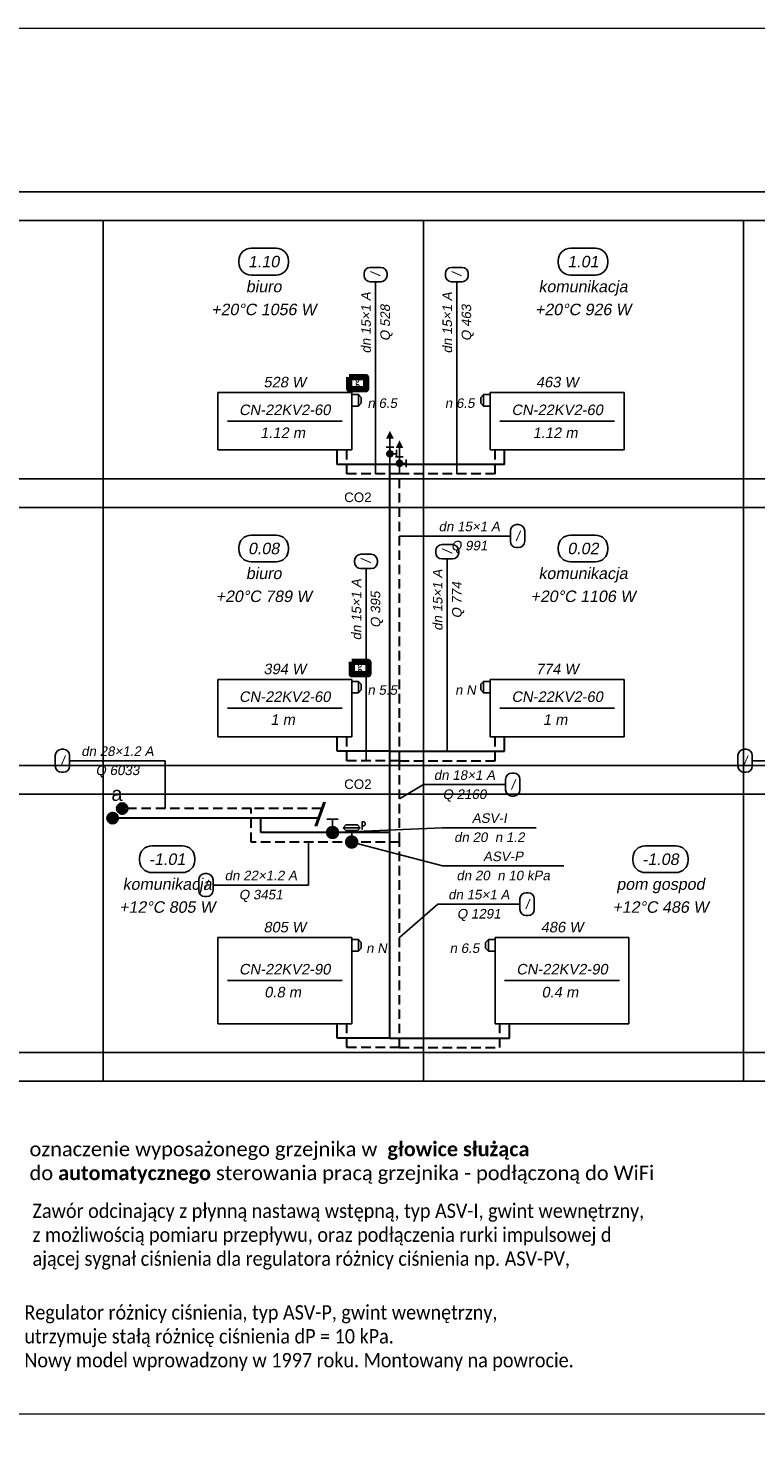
# Model space of a CAD drawing. Header units: millimetres. Extents: x 8949 to 48457, y -1077 to 15217.
# Tile 47 of 63: x 32537 to 33297, y 8569 to 10049. Entities that reach past the tile are written whole.
import ezdxf
from ezdxf.enums import TextEntityAlignment as Align

# ---------------------------------------------------------------- set-up
doc = ezdxf.new("R2010")
doc.units = ezdxf.units.MM
doc.linetypes.add('DASHED', pattern=[0.75, 0.5, -0.25])
for name, color, linetype, lineweight in [('0Z_OPISY', 7, 'Continuous', 9), ('___IS PION CO', 1, 'Continuous', 25), ('__IS TERMOSTAT', 6, 'Continuous', 25), ('PRZEWODY_POWROT', 5, 'DASHED', 30), ('PRZEWODY_ZASILANIE', 1, 'Continuous', 30)]:
    doc.layers.add(name, color=color, linetype=linetype, lineweight=lineweight)
for name, color, linetype in [('ARMATURA', 7, 'Continuous'), ('ETYKIETY_ARMATURY', 2, 'Continuous'), ('ETYKIETY_POMIESZCZEN', 7, 'Continuous'), ('ETYKIETY_PRZEWODOW', 7, 'Continuous'), ('GRZEJNIKI', 7, 'Continuous'), ('POMIESZCZENIA', 8, 'Continuous'), ('STROPY', 7, 'Continuous'), ('URZADZENIA_I_AKCES_', 7, 'Continuous')]:
    doc.layers.add(name, color=color, linetype=linetype)
doc.styles.add('0', font='arial.ttf', dxfattribs={"height": 10})
doc.styles.add('1_50', font='simplex.shx', dxfattribs={"width": 0.6})
doc.styles.add('ETYKIETY_ARMATURY', font='arial.ttf', dxfattribs={"oblique": 10, "height": 10})
doc.styles.add('ETYKIETY_POMIESZCZEN', font='arial.ttf', dxfattribs={"oblique": 10, "height": 12})
doc.styles.add('ETYKIETY_PRZEWODOW', font='arial.ttf', dxfattribs={"oblique": 10, "height": 10})
doc.styles.add('GRZEJNIKI', font='arial.ttf', dxfattribs={"oblique": 10, "height": 11})

# ---------------------------------------------------------------- blocks, each defined once
blk = doc.blocks.new('ZAWTERMOSTVKL')
at = {"layer": 'ARMATURA', "linetype": 'Continuous'}
for p, q in [((-10, 3), (-7, 6)), ((-10, -3), (-10, 3)), ((-7, 6), (0, 6)), ((-7, 6), (-7, -6)), ((-7, -6), (-10, -3)), ((-7, -6), (0, -6))]:
    blk.add_line(p, q, dxfattribs=at)
blk = doc.blocks.new('ZAWTERMOSTVKR')
at = {"layer": 'ARMATURA', "linetype": 'Continuous'}
for p, q in [((7, 6), (0, 6)), ((10, 3), (7, 6)), ((7, 6), (7, -6)), ((10, -3), (10, 3)), ((7, -6), (0, -6)), ((7, -6), (10, -3))]:
    blk.add_line(p, q, dxfattribs=at)
blk = doc.blocks.new('REGDPG')
at = {"layer": 'ARMATURA', "linetype": 'Continuous'}
for p, q in [((-9, 15), (-6, 18)), ((-6, 12), (-9, 15)), ((-9, 15), (9, 15)), ((-6, 18), (6, 18)), ((6, 18), (9, 15)), ((9, 15), (6, 12)), ((11, 21), (11, 13)), ((11, 21), (13, 21)), ((13, 17), (11, 17)), ((13, 21), (14, 20)), ((14, 18), (13, 17)), ((14, 20), (14, 18)), ((6, 12), (-6, 12)), ((0, 6), (0, 12))]:
    blk.add_line(p, q, dxfattribs=at)
at = {"layer": 'ARMATURA', "linetype": 'Continuous', "const_width": 7}
blk.add_lwpolyline([(-3.5, 0, 1), (3.5, 0, 1)], format="xyb", close=True, dxfattribs=at)
blk = doc.blocks.new('ZAWORODCING')
at = {"layer": 'ARMATURA', "linetype": 'Continuous'}
for p, q in [((-6, 14), (6, 14)), ((0, 14), (0, 7))]:
    blk.add_line(p, q, dxfattribs=at)
at = {"layer": 'ARMATURA', "linetype": 'Continuous', "const_width": 7}
blk.add_lwpolyline([(-3.5, 0, 1), (3.5, 0, 1)], format="xyb", close=True, dxfattribs=at)
blk = doc.blocks.new('ODPOW')
at = {"layer": 'URZADZENIA_I_AKCES_', "linetype": 'Continuous'}
for p, q in [((-4, 18), (4, 18)), ((0, 27), (0, 0)), ((7, 15), (7, 7)), ((4, 11), (7, 11))]:
    blk.add_line(p, q, dxfattribs=at)
at = {"layer": 'URZADZENIA_I_AKCES_', "linetype": 'Continuous', "const_width": 4}
blk.add_lwpolyline([(-2, 11, 1), (2, 11, 1)], format="xyb", close=True, dxfattribs=at)
at = {"layer": 'URZADZENIA_I_AKCES_', "linetype": 'Continuous'}
blk.add_solid([(-4, 27), (4, 27), (0, 35)], dxfattribs=at)
blk = doc.blocks.new('A$C6DEA4D90')
at = {"layer": '__IS TERMOSTAT', "color": 2, "lineweight": 90}
blk.add_lwpolyline([(-8.8, 12.8), (8.8, 12.8), (8.8, 0), (-8.8, 0)], close=True, dxfattribs=at)
at = {"layer": '__IS TERMOSTAT', "insert": (-2.7, 15.5), "char_height": 12, "attachment_point": 1, "style": '1_50'}
blk.add_mtext('{\\fCalibri|b0|i0|c238|p34;\\C2;g}', dxfattribs=at)

msp = doc.modelspace()

# ---------------------------------------------------------------- linework, layer by layer
at = {"layer": '0Z_OPISY'}
msp.add_lwpolyline([(26145.8, 10049), (34654.9, 10049), (34654.9, 8599.8), (26145.8, 8599.8)], close=True, dxfattribs=at)
at = {"layer": '___IS PION CO', "color": 2}
for points in [[(32845.6, 9239.6), (32836.5, 9214.6)], [(32847.1, 9239.6), (32838, 9214.6)]]:
    msp.add_lwpolyline(points, dxfattribs=at)
at = {"layer": '___IS PION CO', "color": 2, "lineweight": 90}
for centre in [(32624.8, 9223), (32634.8, 9233)]:
    msp.add_circle(centre, 3.49, dxfattribs=at)
at = {"layer": 'ETYKIETY_ARMATURY', "ltscale": 20}
for p, q in [((32854.8, 9208), (32969.8, 9213)), ((32969.8, 9213), (33067.8, 9213)), ((32874.8, 9198), (32969.8, 9173)), ((32969.8, 9173), (33096.8, 9173))]:
    msp.add_line(p, q, dxfattribs=at)
at = {"layer": 'ETYKIETY_POMIESZCZEN', "ltscale": 20}
for p, q in [((32769.8, 9819), (32795.8, 9819)), ((33103.8, 9819), (33129.8, 9819)), ((32756.8, 9806), (32756.8, 9804)), ((32808.8, 9806), (32808.8, 9804)), ((33090.8, 9806), (33090.8, 9804)), ((33142.8, 9806), (33142.8, 9804)), ((32769.8, 9791), (32795.8, 9791)), ((33103.8, 9791), (33129.8, 9791)), ((32769.8, 9519), (32795.8, 9519)), ((33103.8, 9519), (33129.8, 9519)), ((32756.8, 9506), (32756.8, 9504)), ((32808.8, 9506), (32808.8, 9504)), ((33090.8, 9506), (33090.8, 9504)), ((33142.8, 9506), (33142.8, 9504)), ((32769.8, 9491), (32795.8, 9491)), ((33103.8, 9491), (33129.8, 9491)), ((32665.8, 9194), (32697.8, 9194)), ((33181.8, 9194), (33213.8, 9194)), ((32652.8, 9181), (32652.8, 9179)), ((32710.8, 9181), (32710.8, 9179)), ((33168.8, 9181), (33168.8, 9179)), ((33226.8, 9181), (33226.8, 9179)), ((32665.8, 9166), (32697.8, 9166)), ((33181.8, 9166), (33213.8, 9166))]:
    msp.add_line(p, q, dxfattribs=at)
at = {"layer": 'ETYKIETY_POMIESZCZEN'}
for centre, start, end in [((32769.8, 9806), 90, 180), ((32795.8, 9806), 0, 90), ((33103.8, 9806), 90, 180), ((33129.8, 9806), 0, 90), ((32769.8, 9804), 180, 270), ((32795.8, 9804), 270, 0), ((33103.8, 9804), 180, 270), ((33129.8, 9804), 270, 0), ((32769.8, 9506), 90, 180), ((32795.8, 9506), 0, 90), ((33103.8, 9506), 90, 180), ((33129.8, 9506), 0, 90), ((32769.8, 9504), 180, 270), ((32795.8, 9504), 270, 0), ((33103.8, 9504), 180, 270), ((33129.8, 9504), 270, 0), ((32665.8, 9181), 90, 180), ((32697.8, 9181), 0, 90), ((33181.8, 9181), 90, 180), ((33213.8, 9181), 0, 90), ((32665.8, 9179), 180, 270), ((32697.8, 9179), 270, 0), ((33181.8, 9179), 180, 270), ((33213.8, 9179), 270, 0)]:
    msp.add_arc(centre, 13, start, end, dxfattribs=at)
at = {"layer": 'ETYKIETY_PRZEWODOW', "ltscale": 20}
for p, q in [((32887.8, 9792.5), (32887.8, 9790.5)), ((32894.3, 9799), (32905.3, 9799)), ((32911.8, 9792.5), (32911.8, 9790.5)), ((32972.8, 9792.5), (32972.8, 9790.5)), ((32979.3, 9799), (32990.3, 9799)), ((32996.8, 9792.5), (32996.8, 9790.5)), ((32894.3, 9784), (32905.3, 9784)), ((32899.8, 9698), (32899.8, 9784)), ((32979.3, 9784), (32990.3, 9784)), ((32984.8, 9698), (32984.8, 9784)), ((32899.8, 9583), (32899.8, 9698)), ((32984.8, 9583), (32984.8, 9698)), ((33040.8, 9523.5), (33040.8, 9512.5)), ((33047.3, 9530), (33049.3, 9530)), ((33055.8, 9523.5), (33055.8, 9512.5)), ((32924.8, 9518), (32954.8, 9518)), ((32954.8, 9518), (33040.8, 9518)), ((32969.3, 9509), (32980.3, 9509)), ((33047.3, 9506), (33049.3, 9506)), ((32877.8, 9492.5), (32877.8, 9490.5)), ((32884.3, 9499), (32895.3, 9499)), ((32901.8, 9492.5), (32901.8, 9490.5)), ((32962.8, 9502.5), (32962.8, 9500.5)), ((32969.3, 9494), (32980.3, 9494)), ((32974.8, 9408), (32974.8, 9494)), ((32986.8, 9502.5), (32986.8, 9500.5)), ((32884.3, 9484), (32895.3, 9484)), ((32889.8, 9398), (32889.8, 9484)), ((32974.8, 9293), (32974.8, 9408)), ((32889.8, 9283), (32889.8, 9398)), ((32564.8, 9288.5), (32564.8, 9277.5)), ((32571.3, 9295), (32573.3, 9295)), ((32579.8, 9288.5), (32579.8, 9277.5)), ((32579.8, 9283), (32679.8, 9283)), ((32679.8, 9233), (32679.8, 9283)), ((33278.8, 9288.5), (33278.8, 9277.5)), ((33285.3, 9295), (33287.3, 9295)), ((33293.8, 9288.5), (33293.8, 9277.5)), ((33293.8, 9283), (33379.8, 9283)), ((32571.3, 9271), (32573.3, 9271)), ((33042.3, 9270), (33044.3, 9270)), ((33285.3, 9271), (33287.3, 9271)), ((32924.8, 9243), (32949.8, 9258)), ((32949.8, 9258), (33035.8, 9258)), ((33035.8, 9263.5), (33035.8, 9252.5)), ((33050.8, 9263.5), (33050.8, 9252.5)), ((33042.3, 9246), (33044.3, 9246)), ((32829.8, 9198), (32829.8, 9153)), ((32721.3, 9165), (32723.3, 9165)), ((32714.8, 9158.5), (32714.8, 9147.5)), ((32729.8, 9158.5), (32729.8, 9147.5)), ((32729.8, 9153), (32829.8, 9153)), ((32721.3, 9141), (32723.3, 9141)), ((33050.8, 9138.5), (33050.8, 9127.5)), ((33057.3, 9145), (33059.3, 9145)), ((33065.8, 9138.5), (33065.8, 9127.5)), ((32924.8, 9098), (32964.8, 9133)), ((32964.8, 9133), (33050.8, 9133)), ((33057.3, 9121), (33059.3, 9121))]:
    msp.add_line(p, q, dxfattribs=at)
at = {"layer": 'ETYKIETY_PRZEWODOW'}
for centre, start, end in [((32894.3, 9792.5), 90, 180), ((32894.3, 9790.5), 180, 270), ((32905.3, 9792.5), 0, 90), ((32905.3, 9790.5), 270, 0), ((32979.3, 9792.5), 90, 180), ((32979.3, 9790.5), 180, 270), ((32990.3, 9792.5), 0, 90), ((32990.3, 9790.5), 270, 0), ((33047.3, 9523.5), 90, 180), ((33049.3, 9523.5), 0, 90), ((32969.3, 9502.5), 90, 180), ((32980.3, 9502.5), 0, 90), ((33047.3, 9512.5), 180, 270), ((33049.3, 9512.5), 270, 0), ((32884.3, 9492.5), 90, 180), ((32884.3, 9490.5), 180, 270), ((32895.3, 9492.5), 0, 90), ((32895.3, 9490.5), 270, 0), ((32969.3, 9500.5), 180, 270), ((32980.3, 9500.5), 270, 0), ((32571.3, 9288.5), 90, 180), ((32573.3, 9288.5), 0, 90), ((33285.3, 9288.5), 90, 180), ((33287.3, 9288.5), 0, 90), ((32571.3, 9277.5), 180, 270), ((32573.3, 9277.5), 270, 0), ((33042.3, 9263.5), 90, 180), ((33044.3, 9263.5), 0, 90), ((33285.3, 9277.5), 180, 270), ((33287.3, 9277.5), 270, 0), ((33042.3, 9252.5), 180, 270), ((33044.3, 9252.5), 270, 0), ((32721.3, 9158.5), 90, 180), ((32723.3, 9158.5), 0, 90), ((32721.3, 9147.5), 180, 270), ((32723.3, 9147.5), 270, 0), ((33057.3, 9138.5), 90, 180), ((33059.3, 9138.5), 0, 90), ((33057.3, 9127.5), 180, 270), ((33059.3, 9127.5), 270, 0)]:
    msp.add_arc(centre, 6.5, start, end, dxfattribs=at)
at = {"layer": 'GRZEJNIKI', "ltscale": 20}
for p, q in [((32734.8, 9668), (32874.8, 9668)), ((32734.8, 9608), (32734.8, 9668)), ((32734.8, 9668), (32874.8, 9668)), ((32734.8, 9608), (32734.8, 9668)), ((32874.8, 9608), (32874.8, 9668)), ((32874.8, 9608), (32874.8, 9668)), ((33019.8, 9668), (33159.8, 9668)), ((33019.8, 9608), (33019.8, 9668)), ((33019.8, 9668), (33159.8, 9668)), ((33019.8, 9608), (33019.8, 9668)), ((33159.8, 9608), (33159.8, 9668)), ((33159.8, 9608), (33159.8, 9668)), ((32744.8, 9638), (32864.8, 9638)), ((33029.8, 9638), (33149.8, 9638)), ((32734.8, 9608), (32874.8, 9608)), ((32734.8, 9608), (32874.8, 9608)), ((33019.8, 9608), (33159.8, 9608)), ((33019.8, 9608), (33159.8, 9608)), ((32734.8, 9368), (32874.8, 9368)), ((32734.8, 9308), (32734.8, 9368)), ((32734.8, 9368), (32874.8, 9368)), ((32734.8, 9308), (32734.8, 9368)), ((32874.8, 9308), (32874.8, 9368)), ((32874.8, 9308), (32874.8, 9368)), ((33019.8, 9368), (33159.8, 9368)), ((33019.8, 9308), (33019.8, 9368)), ((33019.8, 9368), (33159.8, 9368)), ((33019.8, 9308), (33019.8, 9368)), ((33159.8, 9308), (33159.8, 9368)), ((33159.8, 9308), (33159.8, 9368)), ((32744.8, 9338), (32864.8, 9338)), ((33029.8, 9338), (33149.8, 9338)), ((32734.8, 9308), (32874.8, 9308)), ((32734.8, 9308), (32874.8, 9308)), ((33019.8, 9308), (33159.8, 9308)), ((33019.8, 9308), (33159.8, 9308)), ((32734.8, 9098), (32874.8, 9098)), ((32734.8, 9008), (32734.8, 9098)), ((32734.8, 9098), (32874.8, 9098)), ((32734.8, 9008), (32734.8, 9098)), ((32874.8, 9008), (32874.8, 9098)), ((32874.8, 9008), (32874.8, 9098)), ((33024.8, 9098), (33164.8, 9098)), ((33024.8, 9008), (33024.8, 9098)), ((33024.8, 9098), (33164.8, 9098)), ((33024.8, 9008), (33024.8, 9098)), ((33164.8, 9008), (33164.8, 9098)), ((33164.8, 9008), (33164.8, 9098)), ((32744.8, 9053), (32864.8, 9053)), ((33034.8, 9053), (33154.8, 9053)), ((32734.8, 9008), (32874.8, 9008)), ((32734.8, 9008), (32874.8, 9008)), ((33024.8, 9008), (33164.8, 9008)), ((33024.8, 9008), (33164.8, 9008))]:
    msp.add_line(p, q, dxfattribs=at)
at = {"layer": 'POMIESZCZENIA', "ltscale": 20}
for p, q in [((32949.8, 9848), (32614.8, 9848)), ((32614.8, 9848), (32614.8, 9548)), ((32949.8, 9848), (32949.8, 9548)), ((32949.8, 9848), (33284.8, 9848)), ((32949.8, 9848), (32949.8, 9548)), ((33284.8, 9848), (33284.8, 9548)), ((32949.8, 9548), (32614.8, 9548)), ((32614.8, 9548), (32614.8, 9248)), ((32949.8, 9548), (32614.8, 9548)), ((32949.8, 9548), (32949.8, 9248)), ((32949.8, 9548), (33284.8, 9548)), ((32949.8, 9548), (32949.8, 9248)), ((32949.8, 9548), (33284.8, 9548)), ((33284.8, 9548), (33284.8, 9248)), ((32614.8, 9248), (32949.8, 9248)), ((32614.8, 9248), (32614.8, 8948)), ((32949.8, 9248), (32614.8, 9248)), ((32949.8, 9248), (32949.8, 8948)), ((32949.8, 9248), (33284.8, 9248)), ((33284.8, 9248), (32949.8, 9248)), ((32949.8, 9248), (32949.8, 8948)), ((33284.8, 9248), (33284.8, 8948)), ((32614.8, 8948), (32949.8, 8948)), ((33284.8, 8948), (32949.8, 8948))]:
    msp.add_line(p, q, dxfattribs=at)
at = {"layer": 'PRZEWODY_POWROT', "ltscale": 20}
for p, q in [((32869.8, 9583), (32869.8, 9608)), ((33024.8, 9583), (33024.8, 9608)), ((32924.8, 9583), (32869.8, 9583)), ((32924.8, 9283), (32924.8, 9583)), ((33024.8, 9583), (32924.8, 9583)), ((32869.8, 9283), (32869.8, 9308)), ((33024.8, 9283), (33024.8, 9308)), ((32924.8, 9283), (32869.8, 9283)), ((32924.8, 9198), (32924.8, 9283)), ((32924.8, 9283), (33024.8, 9283)), ((32769.8, 9233), (32634.8, 9233)), ((32843.2, 9233), (32769.8, 9233)), ((32769.8, 9198), (32769.8, 9233)), ((32924.8, 9198), (32769.8, 9198)), ((32924.8, 8983), (32924.8, 9198)), ((32869.8, 8983), (32869.8, 9008)), ((33029.8, 8983), (33029.8, 9008)), ((32924.8, 8983), (32869.8, 8983)), ((32924.8, 8983), (33029.8, 8983))]:
    msp.add_line(p, q, dxfattribs=at)
at = {"layer": 'PRZEWODY_ZASILANIE', "ltscale": 20}
for p, q in [((32859.8, 9593), (32859.8, 9608)), ((33034.8, 9593), (33034.8, 9608)), ((32914.8, 9593), (32859.8, 9593)), ((33034.8, 9593), (32914.8, 9593)), ((32914.8, 9293), (32914.8, 9593)), ((32859.8, 9293), (32859.8, 9308)), ((33034.8, 9293), (33034.8, 9308)), ((32914.8, 9293), (32859.8, 9293)), ((32914.8, 9293), (33034.8, 9293)), ((32914.8, 9208), (32914.8, 9293)), ((32779.8, 9223), (32624.8, 9223)), ((32779.8, 9208), (32779.8, 9223)), ((32839.5, 9223), (32779.8, 9223)), ((32914.8, 9208), (32779.8, 9208)), ((32914.8, 8993), (32914.8, 9208)), ((32859.8, 8993), (32859.8, 9008)), ((33039.8, 8993), (33039.8, 9008)), ((32914.8, 8993), (32859.8, 8993)), ((32914.8, 8993), (33039.8, 8993))]:
    msp.add_line(p, q, dxfattribs=at)
at = {"layer": 'STROPY', "ltscale": 20}
for p, q in [((26339.5, 9878), (33984.8, 9878)), ((26339.5, 9848), (33984.8, 9848)), ((26339.5, 9578), (33984.8, 9578)), ((26339.5, 9548), (33984.8, 9548)), ((26339.5, 9278), (33984.8, 9278)), ((26339.5, 9248), (33984.8, 9248)), ((26339.5, 8978), (33984.8, 8978)), ((26339.5, 8978), (33984.8, 8978)), ((26339.5, 8948), (33984.8, 8948)), ((26339.5, 8948), (33984.8, 8948))]:
    msp.add_line(p, q, dxfattribs=at)

# ---------------------------------------------------------------- block references
for name, p in [('ZAWTERMOSTVKR', (32874.8, 9660)), ('ZAWTERMOSTVKL', (33019.8, 9660)), ('ODPOW', (32914.8, 9593)), ('ODPOW', (32924.8, 9583)), ('ZAWTERMOSTVKR', (32874.8, 9360)), ('ZAWTERMOSTVKL', (33019.8, 9360)), ('ZAWORODCING', (32854.8, 9208)), ('REGDPG', (32874.8, 9198)), ('ZAWTERMOSTVKR', (32874.8, 9090)), ('ZAWTERMOSTVKL', (33024.8, 9090))]:
    msp.add_blockref(name, p)
at = {"layer": '__IS TERMOSTAT'}
for p in [(32881, 9671.5), (32883.6, 9373.5)]:
    msp.add_blockref('A$C6DEA4D90', p, dxfattribs=at)

# ---------------------------------------------------------------- texts
at = {"style": '0'}
for p in [(32881.3, 9558.5), (32881.3, 9258.5)]:
    msp.add_text('CO2', height=10, dxfattribs=at).set_placement(p, align=Align.MIDDLE_CENTER)
at = {"color": 2, "style": '0'}
msp.add_text('a', height=15, dxfattribs=at).set_placement((32629.3, 9248.5), align=Align.MIDDLE_CENTER)
at = {"layer": '__IS TERMOSTAT', "char_height": 15, "attachment_point": 1, "style": '1_50'}
for s, insert in [('{\\fCalibri|b0|i0|c238|p34;\\W1;\\C2;oznaczenie wyposażonego grzejnika w  \\fCalibri|b1|i0|c238|p34;głowice służąca\\P\\fCalibri|b0|i0|c238|p34;do\\~\\fCalibri|b1|i0|c238|p34;automatycznego\\fCalibri|b0|i0|c238|p34;\\~sterowania pracą grzejnika - podłączoną do WiFi\\H1.3528x; }', (32537.9, 8884.4)), ('{\\fCalibri|b0|i0|c238|p34;\\W0.9;\\C2;Zawór odcinający z płynną nastawą wstępną, typ ASV-I, gwint wewnętrzny,\\Pz możliwością pomiaru przepływu, oraz podłączenia rurki impulsowej d\\H1.3628x; \\H0.73379x;\\Pającej sygnał ciśnienia dla regulatora różnicy ciśnienia np. ASV-PV, \\H1.2419x; }', (32541, 8819.8)), ('{\\fCalibri|b0|i0|c238|p34;\\W0.9;\\C2;Regulator różnicy ciśnienia, typ ASV-P, gwint wewnętrzny, \\Putrzymuje stałą różnicę ciśnienia dP = 10 kPa. \\H1.3628x; \\H0.73379x;\\PNowy model wprowadzony w 1997 roku. Montowany na powrocie.\\H1.2349x; }', (32532.5, 8713.6))]:
    msp.add_mtext(s, dxfattribs=dict(at, insert=insert))
at = {"layer": 'ETYKIETY_ARMATURY', "style": 'ETYKIETY_ARMATURY', "oblique": 10}
for s, p in [('n 6.5', (32906.8, 9657)), ('n 6.5', (32987.8, 9657)), ('n 5.5', (32906.8, 9357)), ('n N', (32993.8, 9357)), ('ASV-I', (33018.8, 9223)), ('dn 20  n 1.2', (33018.8, 9203)), ('ASV-P', (33033.3, 9183)), ('dn 20  n 10 kPa', (33033.3, 9163)), ('n N', (32900.8, 9087)), ('n 6.5', (32992.8, 9087))]:
    msp.add_text(s, height=10, dxfattribs=at).set_placement(p, align=Align.MIDDLE_CENTER)
at = {"layer": 'ETYKIETY_POMIESZCZEN', "style": 'ETYKIETY_POMIESZCZEN', "oblique": 10}
for s, p in [('1.10', (32782.8, 9805)), ('1.01', (33116.8, 9805)), ('biuro', (32782.8, 9779)), ('komunikacja', (33116.8, 9779)), ('+20°C 1056 W', (32782.8, 9755)), ('+20°C 926 W', (33116.8, 9755)), ('0.08', (32782.8, 9505)), ('0.02', (33116.8, 9505)), ('biuro', (32782.8, 9479)), ('komunikacja', (33116.8, 9479)), ('+20°C 789 W', (32782.8, 9455)), ('+20°C 1106 W', (33116.8, 9455)), ('-1.01', (32681.8, 9180)), ('-1.08', (33197.8, 9180)), ('komunikacja', (32681.8, 9154)), ('pom gospod', (33197.8, 9154)), ('+12°C 805 W', (32681.8, 9130)), ('+12°C 486 W', (33197.8, 9130))]:
    msp.add_text(s, height=12, dxfattribs=at).set_placement(p, align=Align.MIDDLE_CENTER)
at = {"layer": 'ETYKIETY_PRZEWODOW', "style": 'ETYKIETY_PRZEWODOW', "oblique": 10}
for s, p in [('/', (32899.8, 9791.5)), ('/', (32984.8, 9791.5)), ('dn 15×1 A', (32889.8, 9741)), ('dn 15×1 A', (32974.8, 9741)), ('Q 528', (32909.8, 9741)), ('Q 463', (32994.8, 9741)), ('/', (32974.8, 9501.5)), ('/', (32889.8, 9491.5)), ('dn 15×1 A', (32879.8, 9441)), ('dn 15×1 A', (32964.8, 9451)), ('Q 774', (32984.8, 9451)), ('Q 395', (32899.8, 9441))]:
    msp.add_text(s, height=10, rotation=90, dxfattribs=at).set_placement(p, align=Align.MIDDLE_CENTER)
for s, p in [('dn 15×1 A', (32997.8, 9528)), ('/', (33048.3, 9518)), ('Q 991', (32997.8, 9508)), ('dn 28×1.2 A', (32629.8, 9293)), ('/', (32572.3, 9283)), ('/', (33286.3, 9283)), ('Q 6033', (32629.8, 9273)), ('dn 18×1 A', (32992.8, 9268)), ('Q 2160', (32992.8, 9248)), ('/', (33043.3, 9258)), ('dn 22×1.2 A', (32779.8, 9163)), ('/', (32722.3, 9153)), ('Q 3451', (32779.8, 9143)), ('dn 15×1 A', (33007.8, 9143)), ('/', (33058.3, 9133)), ('Q 1291', (33007.8, 9123))]:
    msp.add_text(s, height=10, dxfattribs=at).set_placement(p, align=Align.MIDDLE_CENTER)
at = {"layer": 'GRZEJNIKI', "style": 'GRZEJNIKI', "oblique": 10}
for s, p in [('528 W', (32804.8, 9679)), ('463 W', (33089.8, 9679)), ('CN-22KV2-60', (32804.8, 9650)), ('CN-22KV2-60', (33089.8, 9650)), ('1.12 m ', (32804.8, 9626)), ('1.12 m ', (33089.8, 9626)), ('394 W', (32804.8, 9379)), ('774 W', (33089.8, 9379)), ('CN-22KV2-60', (32804.8, 9350)), ('CN-22KV2-60', (33089.8, 9350)), ('1 m ', (32804.8, 9326)), ('1 m ', (33089.8, 9326)), ('805 W', (32804.8, 9109)), ('486 W', (33094.8, 9109)), ('CN-22KV2-90', (32804.8, 9065)), ('CN-22KV2-90', (33094.8, 9065)), ('0.8 m ', (32804.8, 9041)), ('0.4 m ', (33094.8, 9041))]:
    msp.add_text(s, height=11, dxfattribs=at).set_placement(p, align=Align.MIDDLE_CENTER)

doc.saveas('drawing.dxf')
